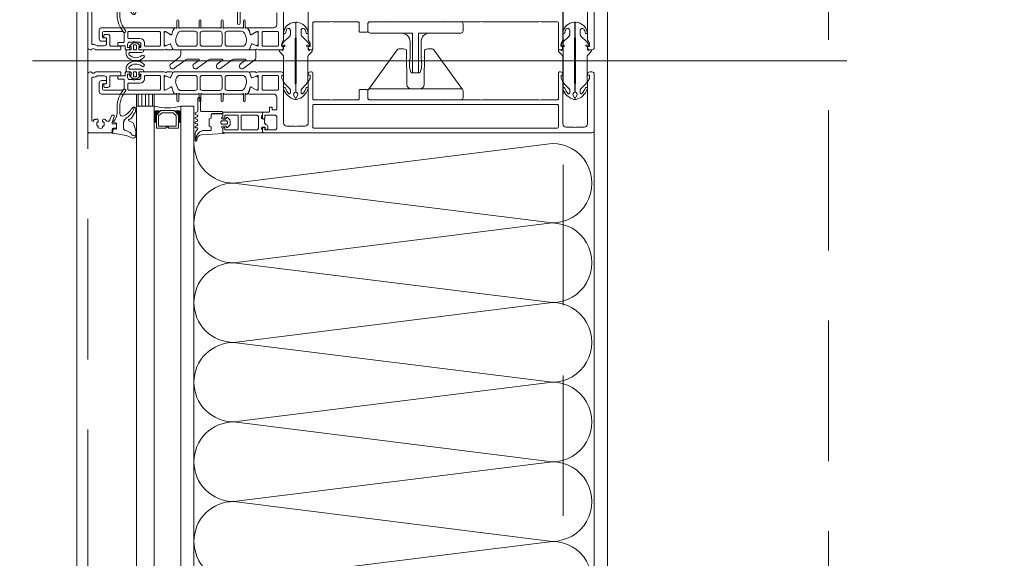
# Model space of a CAD drawing. Header units: millimetres. Extents: x 213386 to 459888, y 74252 to 208052.
# Tile 207 of 256: x 373011 to 373456, y 189632 to 189876. Entities that reach past the tile are written whole.
import ezdxf

# ---------------------------------------------------------------- set-up
doc = ezdxf.new("R2010")
doc.units = ezdxf.units.MM
doc.linetypes.add('ČÁRKOVANÁ', pattern=[19.05, 12.7, -6.35])
doc.layers.get('Defpoints').update_dxf_attribs({"color": 255, "lineweight": 0})
doc.layers.add('FASÁDA DETAILNÍ', color=255, linetype='Continuous', lineweight=0)
doc.layers.add('NOVA', color=255, linetype='Continuous', lineweight=0)
doc.styles.add('CS-ROMANS', font='romans.shx', dxfattribs={"width": 0.75, "oblique": 5})
doc.dimstyles.new('A_KÓTA_50', dxfattribs={"dimtxt": 110, "dimasz": 2, "dimexe": 100, "dimexo": 1500, "dimgap": 40, "dimtad": 1, "dimrnd": 1, "dimdsep": 46, "dimtxsty": 'CS-ROMANS', "dimblk": 'KOT_CARA20', "dimcen": 45, "dimse1": 1, "dimse2": 1, "dimclrd": 256, "dimclre": 256, "dimclrt": 256, "dimadec": 0, "dimazin": 0, "dimtfac": 1, "dimtix": 1, "dimtmove": 2, "dimatfit": 3, "dimldrblk": 'OBLIQUE', "dimfxl": 100, "dimtolj": 1, "dimarcsym": 0})

# ---------------------------------------------------------------- blocks, each defined once
blk = doc.blocks.new('244748_a')
blk.add_lwpolyline([(8.32, -1.69, 0.082248), (6.34, -0.9, -1.09695), (6.94, -0.1, -0.315353), (11.26, -5.15, -0.480529), (10.87, -5.64), (4.27, -5.64), (4.08, -5.45), (-16.53, -5.45), (-16.72, -5.64), (-20.43, -5.64, 0.574019), (-21.93, -4.78), (-22.99, -5.4, 0.524827), (-22.99, -5.9), (-21.93, -6.52, 0.574021), (-20.43, -5.66), (-16.72, -5.66), (-16.53, -5.85), (4.08, -5.85), (4.27, -5.66), (10.87, -5.66, -0.480529), (11.26, -6.15, -0.326229), (6.88, -11.09, -1.09695), (6.28, -10.3, 0.081457), (8.32, -9.61, 0.599203), (7.48, -8.05), (5.52, -8.05, 0.198965), (5.17, -8.2), (2.22, -11.15), (0.93, -12.01, -0.738038), (0.51, -11.62), (0.87, -11, 1), (0.35, -10.7), (0, -11.3), (-0.98, -11.3, 0.619205), (-1.45, -12.06), (-1.28, -12.43, -0.808139), (-2.04, -13.04), (-3.63, -11.44, 0.198906), (-4.34, -11.15), (-14.99, -11.15, -0.198936), (-16.76, -10.42), (-18.98, -8.2, 0.198942), (-19.33, -8.05), (-20.67, -8.05, 0.500217), (-21.09, -8.73, 0.122037), (-18.5, -10.27, -1.093735), (-19.1, -11.07, -0.240768), (-23.7, -6.07, -0.106226), (-23.7, -5.23, -0.256232), (-19, -0.13, -1.093735), (-18.4, -0.92, 0.116856), (-21.09, -2.57, 0.500217), (-20.67, -3.25), (-19.33, -3.25, 0.198942), (-18.98, -3.1), (-16.75, -0.88, -0.198936), (-14.99, -0.15), (-4.34, -0.15, 0.198907), (-3.63, 0.14), (-2.04, 1.74, -0.808139), (-1.28, 1.13), (-1.45, 0.76, 0.619205), (-0.98, 0), (0, 0), (0.35, -0.6, 1), (0.87, -0.3), (0.51, 0.32, -0.738038), (0.93, 0.71), (2.22, -0.15), (5.17, -3.1, 0.198965), (5.52, -3.25), (7.48, -3.25, 0.599203)], format="xyb", close=True)
blk = doc.blocks.new('236134_0100_s_v')
for points in [[(22.8, -23), (22.8, -5), (42, -5, 0.414214), (43, -4), (43, -1, 0.414214), (42, 0), (1, 0, 0.414214), (0, -1), (0, -4, 0.414214), (1, -5), (20.2, -5), (20.2, -23)], [(15, -5, -0.414214), (19, -9), (19, -16.57, 0.165764), (19.53, -23), (23.47, -23, 0.165764), (24, -16.57), (24, -9, -0.414214), (28, -5)]]:
    blk.add_lwpolyline(points, format="xyb")
blk = doc.blocks.new('236134_0200_s_v')
for points in [[(19.58, 5, -0.41166), (17.58, 6.98), (17.45, 22.25, 0.344217), (17.07, 22.73), (16, 23), (14, 23, 0.240828), (13.19, 22.59), (0.19, 4.59)], [(23.42, 5, 0.41166), (25.42, 6.98), (25.55, 22.25, -0.344217), (25.93, 22.73), (27, 23), (29, 23, -0.240828), (29.81, 22.59), (42.81, 4.59)]]:
    blk.add_lwpolyline(points, format="xyb")
blk.add_lwpolyline([(42, 5), (1, 5, 0.414214), (0, 4), (0, 1, 0.414214), (1, 0), (42, 0, 0.414214), (43, 1), (43, 4, 0.414214)], format="xyb", close=True)
blk = doc.blocks.new('284336')
for points in [[(-0.7, -9.6), (-10, -9.6, 0.414511), (-10.51, -10.11), (-10.51, -15.51, -1), (-11.69, -15.51), (-11.69, -9.6), (-12.69, -8.95, -0.668884), (-12.6, -8.23), (-11.99, -8.01, 0.766384), (-11.99, -7.21), (-12.6, -6.99, -0.76831), (-12.6, -6.23), (-11.99, -6.01, 0.766384), (-11.99, -5.21), (-12.6, -4.99, -0.76831), (-12.6, -4.23), (-11.99, -4.01, 0.766384), (-11.99, -3.21), (-12.6, -2.99, -0.877523), (-12.5, -2.22), (-12.1, -2.22, 0.698129), (-11.83, -1.5, -0.220231), (-12.89, 0.78), (-12.89, 3.45, -0.157143), (-12.82, 3.68), (-12.69, 3.42, -0.067482), (-12.48, 2.53, 0.393136), (-8.66, -1.02), (-6.1, -1.02, -0.414214), (-5.61, -1.51), (-5.61, -2.22, -0.267949), (-5.85, -2.65), (-6.35, -2.93, 0.267949), (-6.61, -3.38), (-6.61, -5.84, 0.267949), (-6.35, -6.29), (-5.85, -6.57, -0.267949), (-5.61, -7), (-5.61, -8.11, 0.414215), (-5.1, -8.62), (-0.41, -8.62), (-0.41, -9.31, -0.414212), (-0.7, -9.6)], [(-0.41, 0), (-0.41, -2, 0.990243), (-0.4, -3.02), (0.9, -3.02, 0.414214), (1.21, -2.71), (1.21, -2.61, -0.668123), (1.71, -2.4), (2.75, -3.45, -0.199004), (2.89, -3.79), (2.89, -5.43, -0.199038), (2.75, -5.77), (1.71, -6.82, -0.668191), (1.21, -6.61), (1.21, -6.51, 0.414214), (0.9, -6.2), (-0.4, -6.2, 0.990269), (-0.41, -7.22), (-0.41, -8.6), (-5.1, -8.6, -0.414215), (-5.59, -8.11), (-5.59, -7, 0.267949), (-5.84, -6.56), (-6.34, -6.27, -0.267949), (-6.59, -5.84), (-6.59, -3.38, -0.267949), (-6.34, -2.95), (-5.84, -2.66, 0.267949), (-5.59, -2.22), (-5.59, -1.51, 0.414214), (-6.1, -1), (-8.66, -1, -0.393156), (-12.46, 2.53, 0.067572), (-12.67, 3.43), (-12.8, 3.7, -0.637545), (-12.12, 3.53), (-11.92, 2.53, 0.344315), (-10.06, 0.91), (0, 0.38, -0.406913), (0.39, 0), (-0.41, 0)], [(1.7, -4.31, 0.414235), (1.2, -3.81), (-0.7, -3.81, 0.414214), (-1.2, -4.31), (-1.2, -4.91, 0.414214), (-0.7, -5.41), (1.2, -5.41, 0.414235), (1.7, -4.91), (1.7, -4.31)]]:
    blk.add_lwpolyline(points, format="xyb", close=True)
blk = doc.blocks.new('nesystémový nástavec 18')
for p, q in [((-17.5, 9.3), (-15.36, 9.3)), ((-15.36, 9.3), (0, 9.3)), ((0, 9.3), (0, 7.8)), ((-18, 6.8), (-18, 8.8)), ((-17, 6.3), (-17.5, 6.3)), ((-11, 8), (-17, 8)), ((-17, 8), (-17, 6.3)), ((-11, 1.3), (-11, 8)), ((-2.8, 8), (-9.7, 8)), ((-9.7, 1.3), (-9.7, 8)), ((-1.8, 2.3), (-1.8, 7)), ((-0.5, 7.3), (-0.5, 6.8)), ((0, 6.3), (0.55, 6.3)), ((0.55, 6.3), (0.95, 5.9)), ((0.95, 5.9), (0.95, 4.8)), ((0.95, 4.8), (0.95, 4.14)), ((-18, 0.5), (-18, 1.8)), ((-17.5, 2.3), (-17, 2.3)), ((-1.8, 0), (-17.5, 0)), ((-17, 2.3), (-17, 1.3)), ((-17, 1.3), (-11, 1.3)), ((-9.7, 1.3), (-2.8, 1.3)), ((0, 0), (-1.8, 0)), ((-0.4, 2.23), (-0.5, 2.04)), ((-0.5, 2.04), (-0.5, 2)), ((1.2, 2.44), (0, 2.44)), ((0, 1.5), (0, 0)), ((0.95, 4.14), (1.2, 4.14)), ((1.2, 1.85), (1.2, 2.44)), ((1.4, 3.94), (1.4, 3.84)), ((1.6, 3.64), (1.6, 3.64)), ((1.8, 1.37), (1.7, 1.35)), ((2.25, 1.63), (1.8, 1.37)), ((2.4, 2.84), (2.4, 1.89))]:
    blk.add_line(p, q)
for centre, radius, start, end in [((-17.5, 8.8), 0.5, 90, 180), ((-15.36, 9.8), 0.5, 270, 270.084), ((-17.5, 6.8), 0.5, 180.0012, 269.9988), ((-2.8, 7), 1, 0, 90), ((0, 7.3), 0.5, 89.9955, 180.0071), ((0, 6.8), 0.5, 179.9949, 270.006), ((0.75, 4.8), 0.2, 359.9656, 0.0344), ((-17.5, 1.8), 0.5, 89.999, 180.0002), ((-17.5, 0.5), 0.5, 180, 270), ((-2.8, 2.3), 1, 270, 0), ((0, 2), 0.5, 179.9716, 270.0327), ((0, 1.94), 0.5, 89.9975, 144.0007), ((1.2, 3.94), 0.2, 359.9707, 90.0249), ((1.7, 1.85), 0.5, 179.9991, 270), ((1.6, 3.84), 0.2, 179.9737, 270.035), ((1.6, 2.84), 0.8, 0.0065, 89.9919), ((2.1, 1.89), 0.3, 299.9815, 0.0183)]:
    blk.add_arc(centre, radius, start, end)
blk = doc.blocks.new('433270')
blk.add_lwpolyline([(1, 0, 0.414364), (0, -1), (0, -1.4, 0.255924), (0.23, -1.83, -0.547723), (0.23, -3.17, 0.255924), (0, -3.6), (0, -14.6, 0.414214), (0.3, -14.9), (1.2, -14.9, 0.414214), (1.7, -14.4), (1.7, -10.3, -0.414214), (2, -10), (6, -10, 0.414248), (7, -9), (7, -7.7, 0.414179), (6.5, -7.2), (5.7, -7.2, 0.414232), (5.4, -7.5), (5.4, -8.2, -0.414198), (5.1, -8.5), (2.8, -8.5, -0.414204), (1.8, -7.5), (1.8, -4.49, -0.147432), (1.97, -3.94, 0.147461), (2.4, -2.5), (2.4, -2.3, -0.414214), (2.9, -1.8), (21.87, -1.8, -0.668178), (22.22, -2.65), (22.16, -2.72, 1), (21.59, -3.29), (21.52, -3.35, 0.198912), (21.38, -3.71), (21.38, -4.05, 0.414214), (22.08, -4.75), (22.38, -4.75, 0.576988), (22.64, -4.3, -0.311246), (24.56, -4.3, 0.576988), (24.82, -4.75), (25.3, -4.75, -0.260065), (25.3, -6.65), (24.82, -6.65, 0.576988), (24.56, -7.1, -0.311246), (22.64, -7.1, 0.576988), (22.38, -6.65), (22.08, -6.65, 0.414214), (21.38, -7.35), (21.38, -7.61, 0.267949), (21.63, -8.04), (21.89, -8.2, -0.637047), (21.73, -10), (19.83, -10.7, 0.315299), (19.5, -11.17), (19.5, -11.49, 0.520567), (20.17, -11.96), (22.83, -10.99, -0.520567), (23.5, -11.46), (23.5, -12.5, 0.414062), (24, -13), (25, -13, 0.414186), (25.5, -12.5), (25.5, -11.5, -0.414182), (26, -11), (27, -11, 0.414214), (27.5, -10.5), (27.5, -0.5, 0.414214), (27, 0), (1, 0)], format="xyb", close=True)
blk = doc.blocks.new('284325')
for points in [[(0.84, -5.23, -0.560316), (0.94, -4.73), (1.94, -4.36, 0.3153), (2.14, -4.08), (2.14, -1.89, 0.451558), (1.8, -1.59), (0.9, -1.7, -0.399586), (0.57, -1.46), (0.3, -0.07, -0.415977), (0.53, 0.29, 0.024107), (6.15, 1.24, 0.076636), (8.99, 2.34, -0.577615), (10.79, 1.3), (10.02, 1.37, 0.283171), (9.08, 0.9, -0.168429), (7.07, -0.74), (5.9, -1.16, 0.315302), (5.24, -2.1), (5.24, -4.21, 0.269719), (6.76, -6.82, -0.194797), (10.18, -11.53, -0.342663), (9.17, -11.17, 0.119207), (5.43, -7.59, 0.578571), (3.63, -8.62), (3.63, -11.77, 0.176415), (6.16, -18.72, -1), (5.24, -19.49, -0.176415), (2.43, -11.77), (2.43, -8.89, 0.208286), (0.84, -5.23)], [(8.95, -6.65), (10.32, -8.78, -0.134555), (10.79, -10.63, -0.339795), (10.19, -11.53, 0.194788), (6.76, -6.81, -0.269736), (5.25, -4.21), (5.25, -2.1, -0.315302), (5.9, -1.17), (7.07, -0.74, 0.168429), (9.09, 0.89, -0.283167), (10.01, 1.36), (10.79, 1.29), (10.79, -0.74, -0.070852), (10.71, -1.3), (9.95, -3.93, -0.241839), (9.08, -4.83), (7.93, -5.22, 0.836024), (8.08, -6.19), (8.11, -6.19, -0.255349), (8.95, -6.65)]]:
    blk.add_lwpolyline(points, format="xyb", close=True)
blk = doc.blocks.new('*U4004')
for points in [[(0, 0, 0.414243), (0.1, 0.1), (0, 0.9, -1.0001), (0.2, 0.9), (0.1, 0.1, 0.414228), (0.2, 0, 0.414228)], [(0.2, 0, 0.414243), (0.3, 0.1), (0.2, 0.9, -1.0001), (0.4, 0.9), (0.3, 0.1, 0.414228), (0.4, 0, 0.414228)], [(0.4, 0, 0.414243), (0.5, 0.1), (0.4, 0.9, -1.0001), (0.6, 0.9), (0.5, 0.1, 0.414228), (0.6, 0, 0.414228)], [(0.6, 0, 0.414243), (0.7, 0.1), (0.6, 0.9, -1.0001), (0.8, 0.9), (0.7, 0.1, 0.414228), (0.8, 0, 0.414228)], [(0.8, 0, 0.414243), (0.9, 0.1), (0.8, 0.9, -1.0001), (1, 0.9), (0.9, 0.1, 0.414228), (1, 0, 0.414228)], [(1, 0, 0.414243), (1.1, 0.1), (1, 0.9, -1.0001), (1.2, 0.9), (1.1, 0.1, 0.414228), (1.2, 0, 0.414228)], [(1.2, 0, 0.414243), (1.3, 0.1), (1.2, 0.9, -1.0001), (1.4, 0.9), (1.3, 0.1, 0.414228), (1.4, 0, 0.414228)], [(1.4, 0, 0.414243), (1.5, 0.1), (1.4, 0.9, -1.0001), (1.6, 0.9), (1.5, 0.1, 0.414228), (1.6, 0, 0.414228)], [(1.6, 0, 0.414243), (1.7, 0.1), (1.6, 0.9, -1.0001), (1.8, 0.9), (1.7, 0.1, 0.414228), (1.8, 0, 0.414228)], [(1.8, 0, 0.414243), (1.9, 0.1), (1.8001, 0.9, -1.0001), (2, 0.9), (1.9001, 0.1, 0.414228), (2, 0, 0.414228)]]:
    blk.add_lwpolyline(points, format="xyb")
blk = doc.blocks.new('288126')
for points in [[(-16.5, 0), (16.5, 0)], [(-21.36, -6.34), (-17.8, -3.69)], [(-17, -2.08), (-17, -0.5)], [(-8.83, -4.3), (-14.11, -4.3)], [(1.81, -4.3), (-3.71, -4.3)], [(12.21, -4.3), (6.93, -4.3)], [(17, -0.5), (17, -3.8)], [(-14.71, -4.5), (-19.87, -8.34)], [(-10.96, -6.34), (-8.71, -4.66)], [(-4.31, -4.5), (-9.47, -8.34)], [(-0.35, -6.36), (1.93, -4.66)], [(6.33, -4.5), (1.14, -8.37)], [(10.05, -6.36), (12.33, -4.66)], [(16.6, -4.6), (11.54, -8.37)]]:
    blk.add_lwpolyline(points)
for centre, radius, start, end in [((16.5, -0.5), 0.5, 0, 90), ((-16.5, -0.5), 0.5, 90, 180), ((16, -3.8), 1, 306.7059, 0), ((-20.61, -7.34), 1.25, 126.7059, 306.7059), ((-10.21, -7.34), 1.25, 126.7059, 306.7059), ((0.4, -7.37), 1.25, 126.7059, 306.7059), ((10.8, -7.37), 1.25, 126.7059, 306.7059)]:
    blk.add_arc(centre, radius, start, end)
at = {"extrusion": (0, 0, -1)}
for centre, radius, start, end in [((19, -2.08), 2, 180, 233.2941), ((14.11, -5.3), 1, 53.2941, 90), ((8.83, -4.5), 0.2, 90, 233.2941), ((3.71, -5.3), 1, 53.2941, 90), ((-1.81, -4.5), 0.2, 90, 233.2941), ((-6.93, -5.3), 1, 53.2941, 90), ((-12.21, -4.5), 0.2, 90, 233.2941)]:
    blk.add_arc(centre, radius, start, end, dxfattribs=at)
blk = doc.blocks.new('246426')
for points in [[(-1.84, 0.64), (-2.86, -0.38, 0.198926), (-3.15, -1.09), (-3.15, -2.31, 0.198926), (-2.86, -3.02), (-1.84, -4.04, 0.637051), (-1.5, -3.92), (-1.45, -3.4), (-0.3, -3.4, -0.41484), (0, -3.7), (0, -5.19, 0.414232), (0.5, -5.69), (2.14, -5.69, 0.071862), (2.2, -5.68, 0.157876), (3.73, -4.64, 0.360336), (3.48, 2.39, 0.964062), (2.54, 1.48, -0.403385), (2.25, -4.34, -0.190964), (2.11, -4.39), (1.7, -4.39, -0.414214), (1.2, -3.89), (1.2, 1.31, 0.414201), (0.2, 2.31), (0, 2.31), (0, 0.3, -0.414214), (-0.3, 0), (-1.45, 0), (-1.5, 0.52, 0.637051), (-1.84, 0.64)], [(-2.25, -1.4, -0.414214), (-1.85, -1), (-0.4, -1, -0.414214), (0, -1.4), (0, -2, -0.414214), (-0.4, -2.4), (-1.85, -2.4, -0.414214), (-2.25, -2), (-2.25, -1.4)]]:
    blk.add_lwpolyline(points, format="xyb", close=True)
blk = doc.blocks.new('A$C29162560')
at = {"layer": 'FASÁDA DETAILNÍ'}
h = blk.add_hatch(dxfattribs=at)
h.set_pattern_fill('ANSI31', color=256, scale=0.5, angle=585)
h.set_pattern_definition([(270, (66475.357, -22409.9213), (1.5875, -8e-16), [])])
h.paths.add_polyline_path([(-905, -12095.5), (-905, -12090), (-913, -12090), (-913, -12095.5)])
for p, q in [((-959.95, -12075), (-591.71, -12075)), ((-913, -12504.5), (-913, -12095.5)), ((-913, -12095.5), (-905, -12095.5)), ((-905, -12095.5), (-905, -12504.5)), ((-893, -12504.5), (-893, -12095.5)), ((-887, -12095.5), (-893, -12095.5)), ((-887, -12095.5), (-887, -12504.5))]:
    blk.add_line(p, q, dxfattribs=at)
for points in [[(25640, -21740), (-940, -21740), (-940, 1940), (25640, 1940)], [(25400, -21500), (-700, -21500), (-700, 1700), (25400, 1700)], [(-913, -12095.5), (-913, -12090), (-905, -12090), (-905, -12095.5)], [(-894, -12105.5), (-894, -12099.5), (-896, -12097.5), (-902, -12097.5), (-904, -12099.5), (-904, -12105.5), (-899.5, -12105.5), (-899.5, -12105), (-898.5, -12105), (-898.5, -12105.5)], [(-903, -12104.5), (-895, -12104.5), (-895, -12099.91), (-896.41, -12098.5), (-901.45, -12098.5), (-903, -12099.91)]]:
    blk.add_lwpolyline(points, close=True, dxfattribs=at)
at = {"layer": 'FASÁDA DETAILNÍ', "linetype": 'ČÁRKOVANÁ', "ltscale": 5}
for points in [[(25635, -21735), (-935, -21735), (-935, 1935), (25635, 1935)], [(25420, -21520), (-720, -21520), (-720, 1720), (25420, 1720)], [(25300, -21400), (-600, -21400), (-600, 1600), (25300, 1600)]]:
    blk.add_lwpolyline(points, close=True, dxfattribs=at)
at = {"layer": 'FASÁDA DETAILNÍ'}
for points in [[(-849.5, -12053.2), (-849.5, -12058.5, -0.414167), (-851, -12060), (-858, -12060), (-862.1, -12060, 0.57735), (-862.44, -12060.6), (-861.95, -12061.46), (-861.52, -12062.96, 0.488701), (-861.08, -12063.13), (-858.61, -12061.7), (-858.19, -12061.7, -0.432566), (-858, -12061.9), (-858, -12068.2, -0.548397), (-858.28, -12068.39), (-860.66, -12067.32, 0.425336), (-860.93, -12067.43), (-861.75, -12069.45, 0.531563), (-861.38, -12070), (-859.31, -12070, 0.231306), (-859.07, -12069.89, -0.306185), (-858.76, -12069.78), (-858, -12070), (-847.49, -12070, 0.414214), (-846.49, -12069), (-846.49, -12068.5), (-847.29, -12068.5), (-847.29, -12067), (-846.63, -12065.86, 0.13165), (-846.5, -12065.36), (-846.5, -12046.99, -0.414214)], [(-835.3, -12046.99), (-835.3, -12065.36, 0.13165), (-835.17, -12065.86), (-834.51, -12067), (-834.51, -12068.5), (-835.31, -12068.5), (-835.31, -12069, 0.414214), (-834.31, -12070), (-833.8, -12070, 0.414214), (-833.3, -12069.5), (-833.3, -12057.9, -0.414214), (-832.8, -12057.4), (-825.4, -12057.4, -0.399985), (-824.4, -12057.4), (-812.8, -12057.4, -0.414214), (-812.3, -12057.9), (-812.3, -12061.5, 0.414214), (-811.8, -12062), (-808.8, -12062, 0.414214), (-808.3, -12061.5), (-808.3, -12057.9, -0.414214), (-807.8, -12057.4), (-800.5, -12057.4, -0.38324), (-799.5, -12057.4), (-774, -12057.4, -0.38324), (-773, -12057.4), (-757.5, -12057.4, -0.38324), (-756.5, -12057.4), (-731, -12057.4, -0.38324), (-730, -12057.4), (-722.7, -12057.4, -0.414214), (-722.2, -12057.9), (-722.2, -12069.5, 0.414214), (-721.7, -12070), (-721.2, -12070, 0.414214), (-720.2, -12069), (-720.2, -12068.5), (-721, -12068.5), (-721, -12067), (-720.33, -12065.85, 0.116937), (-720.2, -12065.35), (-720.2, -12046.49, -0.414232)], [(-709, -12046.49), (-709, -12065.35, 0.116937), (-708.87, -12065.85), (-708.2, -12067), (-708.2, -12068.5), (-709, -12068.5), (-709, -12069, 0.414214), (-708, -12070), (-707, -12070, 0.414214), (-706, -12069), (-706, -12043.5, 0.414214)]]:
    blk.add_lwpolyline(points, format="xyb", dxfattribs=at)
for points in [[(-862.34, -12070), (-874.25, -12070), (-896.16, -12070, -0.305837), (-896.62, -12069.69), (-897.55, -12067.4, 0.425336), (-897.81, -12067.29), (-899.43, -12068.01, -0.543753), (-900.49, -12067.32), (-900.49, -12062.42, -0.578182), (-899.59, -12061.9), (-897.4, -12063.16, 0.488505), (-896.96, -12062.99), (-896.52, -12061.47), (-895.76, -12060.15, -0.282478), (-895.49, -12060), (-895.04, -12060, 1.447009), (-894.69, -12059.87), (-894.69, -12056.9, -1), (-893.89, -12056.9), (-893.89, -12059.87, 1.447009), (-893.54, -12060), (-885, -12060, 1.447009), (-884.65, -12059.87), (-884.65, -12056.9, -1), (-883.85, -12056.9), (-883.85, -12059.87, 1.447009), (-883.5, -12060), (-875, -12060, 1.447009), (-874.65, -12059.87), (-874.65, -12056.9, -1), (-873.85, -12056.9), (-873.85, -12059.87, 1.447009), (-873.5, -12060), (-864.96, -12060, 1.447009), (-864.61, -12059.87), (-864.61, -12056.9, -1), (-863.81, -12056.9), (-863.81, -12059.87, 1.447009), (-863.46, -12060), (-863.01, -12060, -0.282478), (-862.74, -12060.15), (-861.98, -12061.47), (-861.54, -12062.99, 0.488505), (-861.1, -12063.16), (-858.91, -12061.9, -0.578182), (-858.01, -12062.42), (-858.01, -12067.32, -0.543753), (-859.07, -12068.01), (-860.69, -12067.29, 0.425336), (-860.95, -12067.4), (-861.88, -12069.69, -0.305837), (-862.34, -12070)], [(-900.5, -12070), (-911.5, -12070, -0.414426), (-912, -12069.5), (-912, -12069.01), (-911, -12069.01), (-911, -12067.51, 0.414214), (-912, -12066.51), (-913.5, -12066.51, 0.399985), (-914.5, -12066.51), (-916, -12066.51, 0.414214), (-917, -12067.51), (-917, -12069), (-916, -12069), (-916, -12069.5, -0.414456), (-916.5, -12070), (-917.8, -12070, -0.413971), (-918.1, -12069.7), (-918.1, -12068.5, 0.414214), (-918.4, -12068.2), (-921.4, -12068.2), (-921.4, -12067.2, -0.414214), (-920.9, -12066.7), (-919, -12066.7, 0.414214), (-918.5, -12066.2), (-918.5, -12062.7, 0.414206), (-919.5, -12061.7), (-927.8, -12061.7, 0.414206), (-928.3, -12062.2), (-928.3, -12064.1, 0.414219), (-927.8, -12064.6), (-927, -12064.6, -0.414214), (-926.5, -12065.1), (-926.5, -12065.6, -0.414214), (-927, -12066.1), (-928.8, -12066.1, -0.414214), (-929.8, -12065.1), (-929.8, -12061, -0.414214), (-928.8, -12060), (-900.5, -12060), (-896.4, -12060, -0.57735), (-896.05, -12060.6), (-896.55, -12061.46), (-896.98, -12062.96, -0.488701), (-897.42, -12063.13), (-899.88, -12061.7), (-900.31, -12061.7, 0.432566), (-900.5, -12061.9), (-900.5, -12068.2, 0.548397), (-900.22, -12068.39), (-897.83, -12067.32, -0.425336), (-897.57, -12067.43), (-896.75, -12069.45, -0.531563), (-897.12, -12070), (-899.19, -12070, -0.231306), (-899.42, -12069.89, 0.306185), (-899.74, -12069.78), (-900.5, -12070)], [(-902.7, -12061.7), (-916.4, -12061.7, 0.414214), (-916.9, -12062.2), (-916.9, -12064.41, 0.414214), (-916.4, -12064.91), (-911.43, -12064.91, -0.411139), (-909.4, -12066.91), (-909.4, -12067.9, 0.414214), (-908.9, -12068.4), (-902.7, -12068.4, 0.414214), (-902.2, -12067.9), (-902.2, -12062.2, 0.414214), (-902.7, -12061.7)], [(-893.45, -12068.4), (-886.55, -12068.4, 0.414218), (-885.55, -12067.4), (-885.55, -12062.6, 0.414218), (-886.55, -12061.6), (-892.91, -12061.6, 0.305619), (-894.3, -12062.54), (-895.08, -12064.46, 0.176429), (-895.15, -12066.51), (-894.88, -12067.36, 0.324916), (-893.45, -12068.4)], [(-883.25, -12068.4), (-875.25, -12068.4, 0.414214), (-874.25, -12067.4), (-874.25, -12062.6, 0.414214), (-875.25, -12061.6), (-883.25, -12061.6, 0.414214), (-884.25, -12062.6), (-884.25, -12067.4, 0.414214), (-883.25, -12068.4)], [(-871.95, -12068.4), (-865.05, -12068.4, 0.324916), (-863.62, -12067.36), (-863.35, -12066.51, 0.176429), (-863.42, -12064.46), (-864.2, -12062.54, 0.305619), (-865.59, -12061.6), (-871.95, -12061.6, 0.414218), (-872.95, -12062.6), (-872.95, -12067.4, 0.414218), (-871.95, -12068.4)], [(-848.7, -12067.9, -0.414214), (-849.2, -12068.4), (-855.7, -12068.4, -0.414214), (-856.2, -12067.9), (-856.2, -12062.2, -0.414214), (-855.7, -12061.7), (-849.2, -12061.7, -0.414214), (-848.7, -12062.2), (-848.7, -12067.9)], [(-900.5, -12080), (-911.5, -12080, 0.414426), (-912, -12080.5), (-912, -12080.99), (-911, -12080.99), (-911, -12082.49, -0.414214), (-912, -12083.49), (-913.5, -12083.49, -0.399985), (-914.5, -12083.49), (-916, -12083.49, -0.414214), (-917, -12082.49), (-917, -12081), (-916, -12081), (-916, -12080.5, 0.414456), (-916.5, -12080), (-917.8, -12080, 0.413971), (-918.1, -12080.3), (-918.1, -12081.5, -0.414214), (-918.4, -12081.8), (-921.4, -12081.8), (-921.4, -12082.8, 0.414214), (-920.9, -12083.3), (-919, -12083.3, -0.414214), (-918.5, -12083.8), (-918.5, -12087.3, -0.414206), (-919.5, -12088.3), (-927.8, -12088.3, -0.414206), (-928.3, -12087.8), (-928.3, -12085.9, -0.414219), (-927.8, -12085.4), (-927, -12085.4, 0.414214), (-926.5, -12084.9), (-926.5, -12084.4, 0.414214), (-927, -12083.9), (-928.8, -12083.9, 0.414214), (-929.8, -12084.9), (-929.8, -12089, 0.414214), (-928.8, -12090), (-900.5, -12090), (-896.4, -12090, 0.57735), (-896.05, -12089.4), (-896.55, -12088.54), (-896.98, -12087.04, 0.488701), (-897.42, -12086.87), (-899.88, -12088.3), (-900.31, -12088.3, -0.432566), (-900.5, -12088.1), (-900.5, -12081.8, -0.548397), (-900.22, -12081.61), (-897.83, -12082.68, 0.425336), (-897.57, -12082.57), (-896.75, -12080.55, 0.531563), (-897.12, -12080), (-899.19, -12080, 0.231306), (-899.42, -12080.11, -0.306185), (-899.74, -12080.22), (-900.5, -12080)], [(-862.34, -12080), (-874.25, -12080), (-896.16, -12080, 0.305837), (-896.62, -12080.31), (-897.55, -12082.6, -0.425336), (-897.81, -12082.71), (-899.43, -12081.99, 0.543753), (-900.49, -12082.68), (-900.49, -12087.58, 0.578182), (-899.59, -12088.1), (-897.4, -12086.84, -0.488505), (-896.96, -12087.01), (-896.52, -12088.53), (-895.76, -12089.85, 0.282478), (-895.49, -12090), (-895.04, -12090, -1.447009), (-894.69, -12090.13), (-894.69, -12093.1, 1), (-893.89, -12093.1), (-893.89, -12090.13, -1.447009), (-893.54, -12090), (-885, -12090, -1.447009), (-884.65, -12090.13), (-884.65, -12093.1, 1), (-883.85, -12093.1), (-883.85, -12090.13, -1.447009), (-883.5, -12090), (-875, -12090, -1.447009), (-874.65, -12090.13), (-874.65, -12093.1, 1), (-873.85, -12093.1), (-873.85, -12090.13, -1.447009), (-873.5, -12090), (-864.96, -12090, -1.447009), (-864.61, -12090.13), (-864.61, -12093.1, 1), (-863.81, -12093.1), (-863.81, -12090.13, -1.447009), (-863.46, -12090), (-863.01, -12090, 0.282478), (-862.74, -12089.85), (-861.98, -12088.53), (-861.54, -12087.01, -0.488505), (-861.1, -12086.84), (-858.91, -12088.1, 0.578182), (-858.01, -12087.58), (-858.01, -12082.68, 0.543753), (-859.07, -12081.99), (-860.69, -12082.71, -0.425336), (-860.95, -12082.6), (-861.88, -12080.31, 0.305837), (-862.34, -12080)], [(-707, -12107.5), (-855.5, -12107.5, -0.414214), (-856, -12107), (-856, -12105.7, -0.41422), (-855.5, -12105.2), (-855, -12105.2), (-855, -12106.2), (-850.5, -12106.2, 0.414214), (-849.5, -12105.2), (-849.5, -12100.5, 0.414214), (-850.5, -12099.5), (-855, -12099.5), (-855, -12101.2), (-855.5, -12101.2, -0.414201), (-856, -12100.7), (-856, -12098.7, -0.414214), (-855.5, -12098.2), (-853.36, -12098.2, 0.414214), (-852.86, -12097.7), (-852.86, -12095.9), (-851.61, -12095.9), (-851.61, -12097.1), (-849.8, -12097.1, 0.414214), (-849.5, -12096.8), (-849.5, -12091.5, 0.414167), (-851, -12090), (-858, -12090), (-862.1, -12090, -0.57735), (-862.44, -12089.4), (-861.95, -12088.54), (-861.52, -12087.04, -0.488701), (-861.08, -12086.87), (-858.61, -12088.3), (-858.19, -12088.3, 0.432566), (-858, -12088.1), (-858, -12081.8, 0.548397), (-858.28, -12081.61), (-860.66, -12082.68, -0.425336), (-860.93, -12082.57), (-861.75, -12080.55, -0.531563), (-861.38, -12080), (-859.31, -12080, -0.231306), (-859.07, -12080.11, 0.306185), (-858.76, -12080.22), (-858, -12080), (-847.49, -12080, -0.414214), (-846.49, -12081), (-846.49, -12081.5), (-847.29, -12081.5), (-847.29, -12083), (-846.63, -12084.14, -0.13165), (-846.5, -12084.64), (-846.5, -12103.01, 0.414214), (-845, -12104.51), (-841.5, -12104.51, 0.399985), (-840.5, -12104.51), (-836.8, -12104.51, 0.414214), (-835.3, -12103.01), (-835.3, -12084.64, -0.13165), (-835.17, -12084.14), (-834.51, -12083), (-834.51, -12081.5), (-835.31, -12081.5), (-835.31, -12081, -0.414214), (-834.31, -12080), (-833.8, -12080, -0.414214), (-833.3, -12080.5), (-833.3, -12092.1, 0.414214), (-832.8, -12092.6), (-825.4, -12092.6, 0.399985), (-824.4, -12092.6), (-812.8, -12092.6, 0.414214), (-812.3, -12092.1), (-812.3, -12088.5, -0.414214), (-811.8, -12088), (-808.8, -12088, -0.414214), (-808.3, -12088.5), (-808.3, -12092.1, 0.414214), (-807.8, -12092.6), (-800.5, -12092.6, 0.38324), (-799.5, -12092.6), (-774, -12092.6, 0.38324), (-773, -12092.6), (-757.5, -12092.6, 0.38324), (-756.5, -12092.6), (-731, -12092.6, 0.38324), (-730, -12092.6), (-722.7, -12092.6, 0.414214), (-722.2, -12092.1), (-722.2, -12080.5, -0.414214), (-721.7, -12080), (-721.2, -12080, -0.414214), (-720.2, -12081), (-720.2, -12081.5), (-721, -12081.5), (-721, -12083), (-720.33, -12084.15, -0.116937), (-720.2, -12084.65), (-720.2, -12103.51, 0.414232), (-718.7, -12105.01), (-714.99, -12105.01, 0.399985), (-713.99, -12105.01), (-710.5, -12105.01, 0.414232), (-709, -12103.51), (-709, -12084.65, -0.116937), (-708.87, -12084.15), (-708.2, -12083), (-708.2, -12081.5), (-709, -12081.5), (-709, -12081, -0.414214), (-708, -12080), (-707, -12080, -0.414214), (-706, -12081), (-706, -12106.5, -0.414214), (-707, -12107.5)], [(-902.7, -12088.3), (-916.4, -12088.3, -0.414214), (-916.9, -12087.8), (-916.9, -12085.59, -0.414214), (-916.4, -12085.09), (-911.43, -12085.09, 0.411139), (-909.4, -12083.09), (-909.4, -12082.1, -0.414214), (-908.9, -12081.6), (-902.7, -12081.6, -0.414214), (-902.2, -12082.1), (-902.2, -12087.8, -0.414214), (-902.7, -12088.3)], [(-893.45, -12081.6), (-886.55, -12081.6, -0.414218), (-885.55, -12082.6), (-885.55, -12087.4, -0.414218), (-886.55, -12088.4), (-892.91, -12088.4, -0.305619), (-894.3, -12087.46), (-895.08, -12085.54, -0.176429), (-895.15, -12083.49), (-894.88, -12082.64, -0.324916), (-893.45, -12081.6)], [(-883.25, -12081.6), (-875.25, -12081.6, -0.414214), (-874.25, -12082.6), (-874.25, -12087.4, -0.414214), (-875.25, -12088.4), (-883.25, -12088.4, -0.414214), (-884.25, -12087.4), (-884.25, -12082.6, -0.414214), (-883.25, -12081.6)], [(-871.95, -12081.6), (-865.05, -12081.6, -0.324916), (-863.62, -12082.64), (-863.35, -12083.49, -0.176429), (-863.42, -12085.54), (-864.2, -12087.46, -0.305619), (-865.59, -12088.4), (-871.95, -12088.4, -0.414218), (-872.95, -12087.4), (-872.95, -12082.6, -0.414218), (-871.95, -12081.6)], [(-848.7, -12082.1, 0.414214), (-849.2, -12081.6), (-855.7, -12081.6, 0.414214), (-856.2, -12082.1), (-856.2, -12087.8, 0.414214), (-855.7, -12088.3), (-849.2, -12088.3, 0.414214), (-848.7, -12087.8), (-848.7, -12082.1)], [(-832.8, -12105.4), (-722.7, -12105.4, 0.414214), (-722.2, -12104.9), (-722.2, -12095.2, 0.414214), (-722.7, -12094.7), (-832.8, -12094.7, 0.414214), (-833.3, -12095.2), (-833.3, -12104.9, 0.414214), (-832.8, -12105.4)]]:
    blk.add_lwpolyline(points, format="xyb", close=True, dxfattribs=at)
blk.add_lwpolyline([(-706, -12493.5), (-706, -12106.5)], dxfattribs=at)
for centre, radius, start, end in [((-899, -12073.61), 22.7, 254.6728, 285.3272), ((-903.65, -12101.05), 3.55, 67.2938, 112.409), ((-903.76, -12100.68), 2.9, 65.3067, 115.2952), ((-903.93, -12100.34), 2.25, 61.5273, 118.4028), ((-894.35, -12101.05), 3.55, 67.591, 112.7062), ((-894.24, -12100.68), 2.9, 64.7048, 114.6933), ((-894.07, -12100.34), 2.25, 61.5972, 118.4727), ((-904.08, -12100.09), 1.71, 57.2949, 122.6857), ((-904.21, -12099.93), 1.26, 51.9656, 128.4996), ((-904.36, -12099.84), 0.879, 43.9949, 136.4964), ((-904.5, -12099.85), 0.596, 33.0366, 146.9634), ((-904.5, -12100.15), 0.596, 33.0366, 146.9634), ((-904.5, -12100.44), 0.596, 33.0366, 146.9634), ((-904.5, -12100.73), 0.596, 33.0366, 146.9634), ((-904.5, -12101.02), 0.596, 33.0366, 146.9634), ((-904.5, -12101.32), 0.596, 33.0366, 146.9634), ((-904.5, -12101.61), 0.596, 33.0366, 146.9634), ((-904.5, -12101.9), 0.596, 33.0366, 146.9634), ((-904.5, -12102.19), 0.596, 33.0366, 146.9634), ((-904.5, -12102.49), 0.596, 33.0366, 146.9634), ((-904.5, -12102.78), 0.596, 33.0366, 146.9634), ((-904.5, -12103.07), 0.596, 33.0366, 146.9634), ((-893.92, -12100.09), 1.71, 57.3143, 122.7051), ((-893.79, -12099.93), 1.26, 51.5004, 128.0344), ((-893.64, -12099.84), 0.879, 43.5036, 136.0051), ((-893.5, -12099.85), 0.596, 33.0366, 146.9634), ((-893.5, -12100.15), 0.596, 33.0366, 146.9634), ((-893.5, -12100.44), 0.596, 33.0366, 146.9634), ((-893.5, -12100.73), 0.596, 33.0366, 146.9634), ((-893.5, -12101.02), 0.596, 33.0366, 146.9634), ((-893.5, -12101.32), 0.596, 33.0366, 146.9634), ((-893.5, -12101.61), 0.596, 33.0366, 146.9634), ((-893.5, -12101.9), 0.596, 33.0366, 146.9634), ((-893.5, -12102.19), 0.596, 33.0366, 146.9634), ((-893.5, -12102.49), 0.596, 33.0366, 146.9634), ((-893.5, -12102.78), 0.596, 33.0366, 146.9634), ((-893.5, -12103.07), 0.596, 33.0366, 146.9634), ((-904.5, -12103.36), 0.596, 33.0366, 146.9634), ((-893.5, -12103.36), 0.596, 33.0366, 146.9634)]:
    blk.add_arc(centre, radius, start, end, dxfattribs=at)
for name, p in [('284325', (-924.14, -12042.5)), ('284336', (-855.59, -12042.5)), ('236134_0100_s_v', (-808.3, -12057.4)), ('288126', (-876.01, -12070)), ('236134_0200_s_v', (-808.3, -12092.6)), ('nesystémový nástavec 18', (-856, -12107.5))]:
    blk.add_blockref(name, p, dxfattribs=at)
for name, p, rotation in [('433270', (-935, -12070), 90), ('246426', (-912, -12070), 270)]:
    blk.add_blockref(name, p, dxfattribs=dict(at, rotation=rotation))
for name, p, xscale, rotation in [('244748_a', (-835.34, -12068.78), -1, 270), ('244748_a', (-709.04, -12068.78), -1, 270), ('246426', (-912, -12080), -1, 270), ('433270', (-935, -12080), -1.000000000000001, 90), ('284325', (-924.14, -12107.5), -1, 180), ('284336', (-873.59, -12107.5), -1, 180)]:
    blk.add_blockref(name, p, dxfattribs=dict(at, xscale=xscale, rotation=rotation))
at = {"layer": 'FASÁDA DETAILNÍ', "xscale": 179.9999932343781, "yscale": 179.9999932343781, "zscale": 179.9999932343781, "rotation": 270}
blk.add_blockref('*U4004', (-887, -12112.33), dxfattribs=at)
blk = doc.blocks.new('KOT_CARA20')
for p, q in [((0, 20), (0, -20)), ((0, 0), (14.14, 14.14)), ((0, 0), (-14.14, -14.14))]:
    blk.add_line(p, q)
blk = doc.blocks.new('*D3950')
at = {"lineweight": -2, "transparency": 16777216}
blk.add_line((373745.55, 181384.15), (373745.55, 202680.15), dxfattribs=at)
at = {"layer": 'Defpoints', "color": 0, "transparency": 16777216}
for p in [(373428.86, 202682.15), (373745.55, 202682.15), (373010.82, 181382.15)]:
    blk.add_point(p, dxfattribs=at)
at = {"lineweight": -2, "transparency": 16777216, "xscale": 2, "yscale": 2, "zscale": 2}
for p, rotation in [((373745.55, 202682.15), 90), ((373745.55, 181382.15), 270)]:
    blk.add_blockref('KOT_CARA20', p, dxfattribs=dict(at, rotation=rotation))
at = {"transparency": 16777216, "insert": (373643.05, 192725.83), "char_height": 110, "attachment_point": 5, "rotation": 90, "style": 'CS-ROMANS'}
blk.add_mtext('\\A1;21300', dxfattribs=at)
blk = doc.blocks.new('_OBLIQUE')
at = {"color": 0, "linetype": 'ByBlock', "ltscale": 15}
blk.add_line((-0.5, -0.5), (0.5, 0.5), dxfattribs=at)

msp = doc.modelspace()

# ---------------------------------------------------------------- block references
at = {"layer": 'NOVA'}
msp.add_blockref('A$C29162560', (373976.638, 201932.154), dxfattribs=at)

# ---------------------------------------------------------------- dimensions: what is measured, and where the dimension line sits
dim = msp.add_linear_dim(base=(373745.548, 202682.154), p1=(373010.825, 181382.154), p2=(373428.861, 202682.154), angle=90, dimstyle='A_KÓTA_50')
dim.commit()
dim.dimension.update_dxf_attribs({"geometry": '*D3950', "text_midpoint": (373643.048, 192725.83), "dimtype": 160})

doc.saveas('drawing.dxf')
